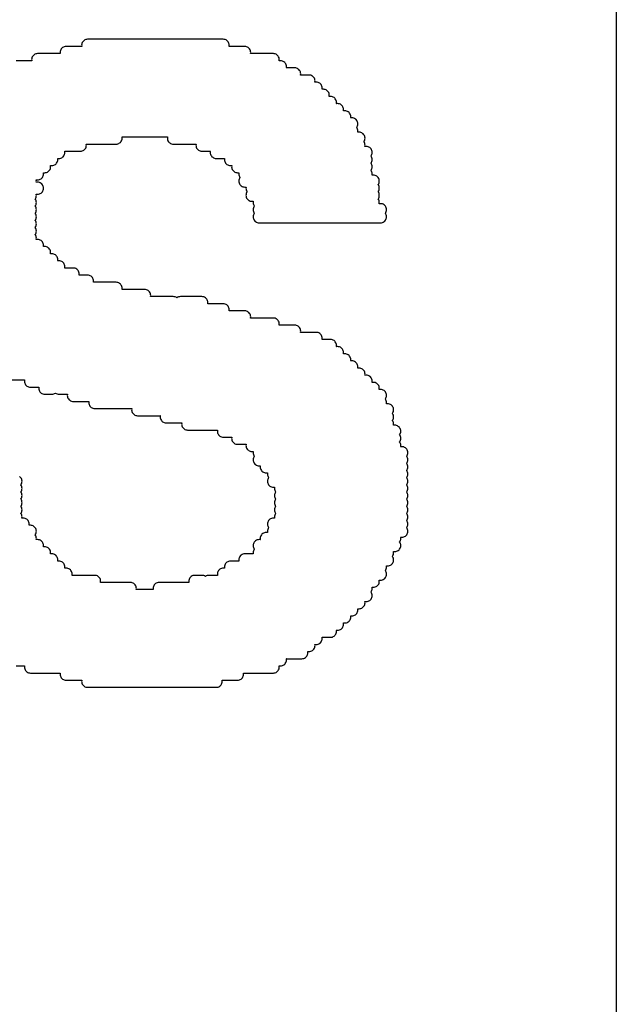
# Model space of a CAD drawing. Extents: x -0.28 to 1.53, y -0.26 to 1.53.
# Tile 38 of 45: x 1.4499 to 1.5, y 1.3354 to 1.418. Entities that reach past the tile are written whole.
import ezdxf

# ---------------------------------------------------------------- set-up
doc = ezdxf.new("R2010")
doc.units = 0
doc.header["$MEASUREMENT"] = 0
doc.layers.add('PCB', color=7, linetype='CONTINUOUS')
doc.layers.add('SLK-NS', color=7, linetype='CONTINUOUS')

msp = doc.modelspace()

# ---------------------------------------------------------------- linework, layer by layer
at = {"layer": 'PCB'}
msp.add_lwpolyline([(0, 1.5), (1.5, 1.5), (1.5, 0), (0, 0)], close=True, dxfattribs=at)
at = {"layer": 'SLK-NS'}
for points in [[(1.4496, 1.3638), (1.450311, 1.3638), (1.450306, 1.363778), (1.4503, 1.3637), (1.450306, 1.363622), (1.450324, 1.363545), (1.450354, 1.363473), (1.450395, 1.363406), (1.450446, 1.363346), (1.450506, 1.363295), (1.450573, 1.363254), (1.450645, 1.363224), (1.450722, 1.363206), (1.4508, 1.3632), (1.453311, 1.3632), (1.453306, 1.363178), (1.4533, 1.3631), (1.453306, 1.363022), (1.453324, 1.362945), (1.453354, 1.362873), (1.453395, 1.362806), (1.453446, 1.362746), (1.453506, 1.362695), (1.453573, 1.362654), (1.453645, 1.362624), (1.453722, 1.362606), (1.4538, 1.3626), (1.455111, 1.3626), (1.455106, 1.362578), (1.4551, 1.3625), (1.455106, 1.362422), (1.455124, 1.362345), (1.455154, 1.362273), (1.455195, 1.362206), (1.455246, 1.362146), (1.455306, 1.362095), (1.455373, 1.362054), (1.455445, 1.362024), (1.455522, 1.362006), (1.4556, 1.362), (1.4664, 1.362), (1.466478, 1.362006), (1.466555, 1.362024), (1.466627, 1.362054), (1.466694, 1.362095), (1.466754, 1.362146), (1.466805, 1.362206), (1.466846, 1.362273), (1.466876, 1.362345), (1.466894, 1.362422), (1.4669, 1.3625), (1.466894, 1.362578), (1.466889, 1.3626), (1.4682, 1.3626), (1.468278, 1.362606), (1.468355, 1.362624), (1.468427, 1.362654), (1.468494, 1.362695), (1.468554, 1.362746), (1.468605, 1.362806), (1.468646, 1.362873), (1.468676, 1.362945), (1.468694, 1.363022), (1.4687, 1.3631), (1.468694, 1.363178), (1.468689, 1.3632), (1.4712, 1.3632), (1.471278, 1.363206), (1.471355, 1.363224), (1.471427, 1.363254), (1.471494, 1.363295), (1.471554, 1.363346), (1.471605, 1.363406), (1.471646, 1.363473), (1.471676, 1.363545), (1.471694, 1.363622), (1.4717, 1.3637), (1.471694, 1.363778), (1.471689, 1.3638), (1.4718, 1.3638), (1.471878, 1.363806), (1.471955, 1.363824), (1.472027, 1.363854), (1.472094, 1.363895), (1.472154, 1.363946), (1.472205, 1.364006), (1.472246, 1.364073), (1.472276, 1.364145), (1.472294, 1.364222), (1.4723, 1.3643), (1.472294, 1.364378), (1.472289, 1.3644), (1.4736, 1.3644), (1.473678, 1.364406), (1.473755, 1.364424), (1.473827, 1.364454), (1.473894, 1.364495), (1.473954, 1.364546), (1.474005, 1.364606), (1.474046, 1.364673), (1.474076, 1.364745), (1.474094, 1.364822), (1.4741, 1.3649), (1.474094, 1.364978), (1.474089, 1.365), (1.4742, 1.365), (1.474278, 1.365006), (1.474355, 1.365024), (1.474427, 1.365054), (1.474494, 1.365095), (1.474554, 1.365146), (1.474605, 1.365206), (1.474646, 1.365273), (1.474676, 1.365345), (1.474694, 1.365422), (1.4747, 1.3655), (1.474694, 1.365578), (1.474689, 1.3656), (1.4748, 1.3656), (1.474878, 1.365606), (1.474955, 1.365624), (1.475027, 1.365654), (1.475094, 1.365695), (1.475154, 1.365746), (1.475205, 1.365806), (1.475246, 1.365873), (1.475276, 1.365945), (1.475294, 1.366022), (1.4753, 1.3661), (1.475294, 1.366178), (1.475289, 1.3662), (1.476, 1.3662), (1.476078, 1.366206), (1.476155, 1.366224), (1.476227, 1.366254), (1.476294, 1.366295), (1.476354, 1.366346), (1.476405, 1.366406), (1.476446, 1.366473), (1.476476, 1.366545), (1.476494, 1.366622), (1.4765, 1.3667), (1.476494, 1.366778), (1.476489, 1.3668), (1.4766, 1.3668), (1.476678, 1.366806), (1.476755, 1.366824), (1.476827, 1.366854), (1.476894, 1.366895), (1.476954, 1.366946), (1.477005, 1.367006), (1.477046, 1.367073), (1.477076, 1.367145), (1.477094, 1.367222), (1.4771, 1.3673), (1.477094, 1.367378), (1.477089, 1.3674), (1.4772, 1.3674), (1.477278, 1.367406), (1.477355, 1.367424), (1.477427, 1.367454), (1.477494, 1.367495), (1.477554, 1.367546), (1.477605, 1.367606), (1.477646, 1.367673), (1.477676, 1.367745), (1.477694, 1.367822), (1.4777, 1.3679), (1.477694, 1.367978), (1.477689, 1.368), (1.4778, 1.368), (1.477878, 1.368006), (1.477955, 1.368024), (1.478027, 1.368054), (1.478094, 1.368095), (1.478154, 1.368146), (1.478205, 1.368206), (1.478246, 1.368273), (1.478276, 1.368345), (1.478294, 1.368422), (1.4783, 1.3685), (1.478294, 1.368578), (1.478289, 1.3686), (1.4784, 1.3686), (1.478478, 1.368606), (1.478555, 1.368624), (1.478627, 1.368654), (1.478694, 1.368695), (1.478754, 1.368746), (1.478805, 1.368806), (1.478846, 1.368873), (1.478876, 1.368945), (1.478894, 1.369022), (1.4789, 1.3691), (1.478894, 1.369178), (1.478889, 1.3692), (1.479, 1.3692), (1.479078, 1.369206), (1.479155, 1.369224), (1.479227, 1.369254), (1.479294, 1.369295), (1.479354, 1.369346), (1.479405, 1.369406), (1.479446, 1.369473), (1.479476, 1.369545), (1.479494, 1.369622), (1.4795, 1.3697), (1.479494, 1.369778), (1.479476, 1.369855), (1.479446, 1.369927), (1.479405, 1.369994), (1.4794, 1.37), (1.479405, 1.370006), (1.479446, 1.370073), (1.479476, 1.370145), (1.479494, 1.370222), (1.4795, 1.3703), (1.479494, 1.370378), (1.479489, 1.3704), (1.4796, 1.3704), (1.479678, 1.370406), (1.479755, 1.370424), (1.479827, 1.370454), (1.479894, 1.370495), (1.479954, 1.370546), (1.480005, 1.370606), (1.480046, 1.370673), (1.480076, 1.370745), (1.480094, 1.370822), (1.4801, 1.3709), (1.480094, 1.370978), (1.480089, 1.371), (1.4802, 1.371), (1.480278, 1.371006), (1.480355, 1.371024), (1.480427, 1.371054), (1.480494, 1.371095), (1.480554, 1.371146), (1.480605, 1.371206), (1.480646, 1.371273), (1.480676, 1.371345), (1.480694, 1.371422), (1.4807, 1.3715), (1.480694, 1.371578), (1.480676, 1.371655), (1.480646, 1.371727), (1.480605, 1.371794), (1.4806, 1.3718), (1.480605, 1.371806), (1.480646, 1.371873), (1.480676, 1.371945), (1.480694, 1.372022), (1.4807, 1.3721), (1.480694, 1.372178), (1.480689, 1.3722), (1.4808, 1.3722), (1.480878, 1.372206), (1.480955, 1.372224), (1.481027, 1.372254), (1.481094, 1.372295), (1.481154, 1.372346), (1.481205, 1.372406), (1.481246, 1.372473), (1.481276, 1.372545), (1.481294, 1.372622), (1.4813, 1.3727), (1.481294, 1.372778), (1.481276, 1.372855), (1.481246, 1.372927), (1.481205, 1.372994), (1.4812, 1.373), (1.481205, 1.373006), (1.481246, 1.373073), (1.481276, 1.373145), (1.481294, 1.373222), (1.4813, 1.3733), (1.481294, 1.373378), (1.481289, 1.3734), (1.4814, 1.3734), (1.481478, 1.373406), (1.481555, 1.373424), (1.481627, 1.373454), (1.481694, 1.373495), (1.481754, 1.373546), (1.481805, 1.373606), (1.481846, 1.373673), (1.481876, 1.373745), (1.481894, 1.373822), (1.4819, 1.3739), (1.481894, 1.373978), (1.481876, 1.374055), (1.481846, 1.374127), (1.481805, 1.374194), (1.4818, 1.3742), (1.481805, 1.374206), (1.481846, 1.374273), (1.481876, 1.374345), (1.481894, 1.374422), (1.4819, 1.3745), (1.481894, 1.374578), (1.481889, 1.3746), (1.482, 1.3746), (1.482078, 1.374606), (1.482155, 1.374624), (1.482227, 1.374654), (1.482294, 1.374695), (1.482354, 1.374746), (1.482405, 1.374806), (1.482446, 1.374873), (1.482476, 1.374945), (1.482494, 1.375022), (1.4825, 1.3751), (1.482494, 1.375178), (1.482476, 1.375255), (1.482446, 1.375327), (1.482405, 1.375394), (1.4824, 1.3754), (1.482405, 1.375406), (1.482446, 1.375473), (1.482476, 1.375545), (1.482494, 1.375622), (1.4825, 1.3757), (1.482494, 1.375778), (1.482476, 1.375855), (1.482446, 1.375927), (1.482405, 1.375994), (1.4824, 1.376), (1.482405, 1.376006), (1.482446, 1.376073), (1.482476, 1.376145), (1.482494, 1.376222), (1.4825, 1.3763), (1.482494, 1.376378), (1.482476, 1.376455), (1.482446, 1.376527), (1.482405, 1.376594), (1.4824, 1.3766), (1.482405, 1.376606), (1.482446, 1.376673), (1.482476, 1.376745), (1.482494, 1.376822), (1.4825, 1.3769), (1.482494, 1.376978), (1.482476, 1.377055), (1.482446, 1.377127), (1.482405, 1.377194), (1.4824, 1.3772), (1.482405, 1.377206), (1.482446, 1.377273), (1.482476, 1.377345), (1.482494, 1.377422), (1.4825, 1.3775), (1.482494, 1.377578), (1.482476, 1.377655), (1.482446, 1.377727), (1.482405, 1.377794), (1.4824, 1.3778), (1.482405, 1.377806), (1.482446, 1.377873), (1.482476, 1.377945), (1.482494, 1.378022), (1.4825, 1.3781), (1.482494, 1.378178), (1.482476, 1.378255), (1.482446, 1.378327), (1.482405, 1.378394), (1.4824, 1.3784), (1.482405, 1.378406), (1.482446, 1.378473), (1.482476, 1.378545), (1.482494, 1.378622), (1.4825, 1.3787), (1.482494, 1.378778), (1.482476, 1.378855), (1.482446, 1.378927), (1.482405, 1.378994), (1.4824, 1.379), (1.482405, 1.379006), (1.482446, 1.379073), (1.482476, 1.379145), (1.482494, 1.379222), (1.4825, 1.3793), (1.482494, 1.379378), (1.482476, 1.379455), (1.482446, 1.379527), (1.482405, 1.379594), (1.4824, 1.3796), (1.482405, 1.379606), (1.482446, 1.379673), (1.482476, 1.379745), (1.482494, 1.379822), (1.4825, 1.3799), (1.482494, 1.379978), (1.482476, 1.380055), (1.482446, 1.380127), (1.482405, 1.380194), (1.4824, 1.3802), (1.482405, 1.380206), (1.482446, 1.380273), (1.482476, 1.380345), (1.482494, 1.380422), (1.4825, 1.3805), (1.482494, 1.380578), (1.482476, 1.380655), (1.482446, 1.380727), (1.482405, 1.380794), (1.4824, 1.3808), (1.482405, 1.380806), (1.482446, 1.380873), (1.482476, 1.380945), (1.482494, 1.381022), (1.4825, 1.3811), (1.482494, 1.381178), (1.482476, 1.381255), (1.482446, 1.381327), (1.482405, 1.381394), (1.4824, 1.3814), (1.482405, 1.381406), (1.482446, 1.381473), (1.482476, 1.381545), (1.482494, 1.381622), (1.4825, 1.3817), (1.482494, 1.381778), (1.482476, 1.381855), (1.482446, 1.381927), (1.482405, 1.381994), (1.482354, 1.382054), (1.482294, 1.382105), (1.482227, 1.382146), (1.482155, 1.382176), (1.482078, 1.382194), (1.482, 1.3822), (1.481889, 1.3822), (1.481894, 1.382222), (1.4819, 1.3823), (1.481894, 1.382378), (1.481876, 1.382455), (1.481846, 1.382527), (1.481805, 1.382594), (1.4818, 1.3826), (1.481805, 1.382606), (1.481846, 1.382673), (1.481876, 1.382745), (1.481894, 1.382822), (1.4819, 1.3829), (1.481894, 1.382978), (1.481876, 1.383055), (1.481846, 1.383127), (1.481805, 1.383194), (1.4818, 1.3832), (1.481805, 1.383206), (1.481846, 1.383273), (1.481876, 1.383345), (1.481894, 1.383422), (1.4819, 1.3835), (1.481894, 1.383578), (1.481876, 1.383655), (1.481846, 1.383727), (1.481805, 1.383794), (1.481754, 1.383854), (1.481694, 1.383905), (1.481627, 1.383946), (1.481555, 1.383976), (1.481478, 1.383994), (1.4814, 1.384), (1.481289, 1.384), (1.481294, 1.384022), (1.4813, 1.3841), (1.481294, 1.384178), (1.481276, 1.384255), (1.481246, 1.384327), (1.481205, 1.384394), (1.4812, 1.3844), (1.481205, 1.384406), (1.481246, 1.384473), (1.481276, 1.384545), (1.481294, 1.384622), (1.4813, 1.3847), (1.481294, 1.384778), (1.481276, 1.384855), (1.481246, 1.384927), (1.481205, 1.384994), (1.4812, 1.385), (1.481205, 1.385006), (1.481246, 1.385073), (1.481276, 1.385145), (1.481294, 1.385222), (1.4813, 1.3853), (1.481294, 1.385378), (1.481276, 1.385455), (1.481246, 1.385527), (1.481205, 1.385594), (1.481154, 1.385654), (1.481094, 1.385705), (1.481027, 1.385746), (1.480955, 1.385776), (1.480878, 1.385794), (1.4808, 1.3858), (1.480689, 1.3858), (1.480694, 1.385822), (1.4807, 1.3859), (1.480694, 1.385978), (1.480676, 1.386055), (1.480646, 1.386127), (1.480605, 1.386194), (1.4806, 1.3862), (1.480605, 1.386206), (1.480646, 1.386273), (1.480676, 1.386345), (1.480694, 1.386422), (1.4807, 1.3865), (1.480694, 1.386578), (1.480676, 1.386655), (1.480646, 1.386727), (1.480605, 1.386794), (1.480554, 1.386854), (1.480494, 1.386905), (1.480427, 1.386946), (1.480355, 1.386976), (1.480278, 1.386994), (1.4802, 1.387), (1.480089, 1.387), (1.480094, 1.387022), (1.4801, 1.3871), (1.480094, 1.387178), (1.480076, 1.387255), (1.480046, 1.387327), (1.480005, 1.387394), (1.479954, 1.387454), (1.479894, 1.387505), (1.479827, 1.387546), (1.479755, 1.387576), (1.479678, 1.387594), (1.4796, 1.3876), (1.479489, 1.3876), (1.479494, 1.387622), (1.4795, 1.3877), (1.479494, 1.387778), (1.479476, 1.387855), (1.479446, 1.387927), (1.479405, 1.387994), (1.479354, 1.388054), (1.479294, 1.388105), (1.479227, 1.388146), (1.479155, 1.388176), (1.479078, 1.388194), (1.479, 1.3882), (1.478889, 1.3882), (1.478894, 1.388222), (1.4789, 1.3883), (1.478894, 1.388378), (1.478876, 1.388455), (1.478846, 1.388527), (1.478805, 1.388594), (1.478754, 1.388654), (1.478694, 1.388705), (1.478627, 1.388746), (1.478555, 1.388776), (1.478478, 1.388794), (1.4784, 1.3888), (1.478289, 1.3888), (1.478294, 1.388822), (1.4783, 1.3889), (1.478294, 1.388978), (1.478276, 1.389055), (1.478246, 1.389127), (1.478205, 1.389194), (1.478154, 1.389254), (1.478094, 1.389305), (1.478027, 1.389346), (1.477955, 1.389376), (1.477878, 1.389394), (1.4778, 1.3894), (1.477689, 1.3894), (1.477694, 1.389422), (1.4777, 1.3895), (1.477694, 1.389578), (1.477676, 1.389655), (1.477646, 1.389727), (1.477605, 1.389794), (1.477554, 1.389854), (1.477494, 1.389905), (1.477427, 1.389946), (1.477355, 1.389976), (1.477278, 1.389994), (1.4772, 1.39), (1.477089, 1.39), (1.477094, 1.390022), (1.4771, 1.3901), (1.477094, 1.390178), (1.477076, 1.390255), (1.477046, 1.390327), (1.477005, 1.390394), (1.476954, 1.390454), (1.476894, 1.390505), (1.476827, 1.390546), (1.476755, 1.390576), (1.476678, 1.390594), (1.4766, 1.3906), (1.476489, 1.3906), (1.476494, 1.390622), (1.4765, 1.3907), (1.476494, 1.390778), (1.476476, 1.390855), (1.476446, 1.390927), (1.476405, 1.390994), (1.476354, 1.391054), (1.476294, 1.391105), (1.476227, 1.391146), (1.476155, 1.391176), (1.476078, 1.391194), (1.476, 1.3912), (1.475289, 1.3912), (1.475294, 1.391222), (1.4753, 1.3913), (1.475294, 1.391378), (1.475276, 1.391455), (1.475246, 1.391527), (1.475205, 1.391594), (1.475154, 1.391654), (1.475094, 1.391705), (1.475027, 1.391746), (1.474955, 1.391776), (1.474878, 1.391794), (1.4748, 1.3918), (1.473489, 1.3918), (1.473494, 1.391822), (1.4735, 1.3919), (1.473494, 1.391978), (1.473476, 1.392055), (1.473446, 1.392127), (1.473405, 1.392194), (1.473354, 1.392254), (1.473294, 1.392305), (1.473227, 1.392346), (1.473155, 1.392376), (1.473078, 1.392394), (1.473, 1.3924), (1.471689, 1.3924), (1.471694, 1.392422), (1.4717, 1.3925), (1.471694, 1.392578), (1.471676, 1.392655), (1.471646, 1.392727), (1.471605, 1.392794), (1.471554, 1.392854), (1.471494, 1.392905), (1.471427, 1.392946), (1.471355, 1.392976), (1.471278, 1.392994), (1.4712, 1.393), (1.469289, 1.393), (1.469294, 1.393022), (1.4693, 1.3931), (1.469294, 1.393178), (1.469276, 1.393255), (1.469246, 1.393327), (1.469205, 1.393394), (1.469154, 1.393454), (1.469094, 1.393505), (1.469027, 1.393546), (1.468955, 1.393576), (1.468878, 1.393594), (1.4688, 1.3936), (1.467489, 1.3936), (1.467494, 1.393622), (1.4675, 1.3937), (1.467494, 1.393778), (1.467476, 1.393855), (1.467446, 1.393927), (1.467405, 1.393994), (1.467354, 1.394054), (1.467294, 1.394105), (1.467227, 1.394146), (1.467155, 1.394176), (1.467078, 1.394194), (1.467, 1.3942), (1.465689, 1.3942), (1.465694, 1.394222), (1.4657, 1.3943), (1.465694, 1.394378), (1.465676, 1.394455), (1.465646, 1.394527), (1.465605, 1.394594), (1.465554, 1.394654), (1.465494, 1.394705), (1.465427, 1.394746), (1.465355, 1.394776), (1.465278, 1.394794), (1.4652, 1.3948), (1.4634, 1.3948), (1.463322, 1.394794), (1.463245, 1.394776), (1.463173, 1.394746), (1.463106, 1.394705), (1.4631, 1.3947), (1.463094, 1.394705), (1.463027, 1.394746), (1.462955, 1.394776), (1.462878, 1.394794), (1.4628, 1.3948), (1.460889, 1.3948), (1.460894, 1.394822), (1.4609, 1.3949), (1.460894, 1.394978), (1.460876, 1.395055), (1.460846, 1.395127), (1.460805, 1.395194), (1.460754, 1.395254), (1.460694, 1.395305), (1.460627, 1.395346), (1.460555, 1.395376), (1.460478, 1.395394), (1.4604, 1.3954), (1.458489, 1.3954), (1.458494, 1.395422), (1.4585, 1.3955), (1.458494, 1.395578), (1.458476, 1.395655), (1.458446, 1.395727), (1.458405, 1.395794), (1.458354, 1.395854), (1.458294, 1.395905), (1.458227, 1.395946), (1.458155, 1.395976), (1.458078, 1.395994), (1.458, 1.396), (1.456089, 1.396), (1.456094, 1.396022), (1.4561, 1.3961), (1.456094, 1.396178), (1.456076, 1.396255), (1.456046, 1.396327), (1.456005, 1.396394), (1.455954, 1.396454), (1.455894, 1.396505), (1.455827, 1.396546), (1.455755, 1.396576), (1.455678, 1.396594), (1.4556, 1.3966), (1.454889, 1.3966), (1.454894, 1.396622), (1.4549, 1.3967), (1.454894, 1.396778), (1.454876, 1.396855), (1.454846, 1.396927), (1.454805, 1.396994), (1.454754, 1.397054), (1.454694, 1.397105), (1.454627, 1.397146), (1.454555, 1.397176), (1.454478, 1.397194), (1.4544, 1.3972), (1.453689, 1.3972), (1.453694, 1.397222), (1.4537, 1.3973), (1.453694, 1.397378), (1.453676, 1.397455), (1.453646, 1.397527), (1.453605, 1.397594), (1.453554, 1.397654), (1.453494, 1.397705), (1.453427, 1.397746), (1.453355, 1.397776), (1.453278, 1.397794), (1.4532, 1.3978), (1.453089, 1.3978), (1.453094, 1.397822), (1.4531, 1.3979), (1.453094, 1.397978), (1.453076, 1.398055), (1.453046, 1.398127), (1.453005, 1.398194), (1.452954, 1.398254), (1.452894, 1.398305), (1.452827, 1.398346), (1.452755, 1.398376), (1.452678, 1.398394), (1.4526, 1.3984), (1.452489, 1.3984), (1.452494, 1.398422), (1.4525, 1.3985), (1.452494, 1.398578), (1.452476, 1.398655), (1.452446, 1.398727), (1.452405, 1.398794), (1.452354, 1.398854), (1.452294, 1.398905), (1.452227, 1.398946), (1.452155, 1.398976), (1.452078, 1.398994), (1.452, 1.399), (1.451889, 1.399), (1.451894, 1.399022), (1.4519, 1.3991), (1.451894, 1.399178), (1.451876, 1.399255), (1.451846, 1.399327), (1.451805, 1.399394), (1.451754, 1.399454), (1.451694, 1.399505), (1.451627, 1.399546), (1.451555, 1.399576), (1.451478, 1.399594), (1.4514, 1.3996), (1.451289, 1.3996), (1.451294, 1.399622), (1.4513, 1.3997), (1.451294, 1.399778), (1.451276, 1.399855), (1.451246, 1.399927), (1.451205, 1.399994), (1.4512, 1.4), (1.451205, 1.400006), (1.451246, 1.400073), (1.451276, 1.400145), (1.451294, 1.400222), (1.4513, 1.4003), (1.451294, 1.400378), (1.451276, 1.400455), (1.451246, 1.400527), (1.451205, 1.400594), (1.4512, 1.4006), (1.451205, 1.400606), (1.451246, 1.400673), (1.451276, 1.400745), (1.451294, 1.400822), (1.4513, 1.4009), (1.451294, 1.400978), (1.451276, 1.401055), (1.451246, 1.401127), (1.451205, 1.401194), (1.4512, 1.4012), (1.451205, 1.401206), (1.451246, 1.401273), (1.451276, 1.401345), (1.451294, 1.401422), (1.4513, 1.4015), (1.451294, 1.401578), (1.451276, 1.401655), (1.451246, 1.401727), (1.451205, 1.401794), (1.4512, 1.4018), (1.451205, 1.401806), (1.451246, 1.401873), (1.451276, 1.401945), (1.451294, 1.402022), (1.4513, 1.4021), (1.451294, 1.402178), (1.451276, 1.402255), (1.451246, 1.402327), (1.451205, 1.402394), (1.4512, 1.4024), (1.451205, 1.402406), (1.451246, 1.402473), (1.451276, 1.402545), (1.451294, 1.402622), (1.4513, 1.4027), (1.451294, 1.402778), (1.451276, 1.402855), (1.451246, 1.402927), (1.451205, 1.402994), (1.4512, 1.403), (1.451205, 1.403006), (1.451246, 1.403073), (1.451276, 1.403145), (1.451294, 1.403222), (1.4513, 1.4033), (1.451294, 1.403378), (1.451289, 1.4034), (1.4514, 1.4034), (1.451478, 1.403406), (1.451555, 1.403424), (1.451627, 1.403454), (1.451694, 1.403495), (1.451754, 1.403546), (1.451805, 1.403606), (1.451846, 1.403673), (1.451876, 1.403745), (1.451894, 1.403822), (1.4519, 1.4039), (1.451894, 1.403978), (1.451876, 1.404055), (1.451846, 1.404127), (1.451805, 1.404194), (1.451754, 1.404254), (1.451694, 1.404305), (1.451627, 1.404346), (1.451555, 1.404376), (1.451478, 1.404394), (1.4514, 1.4044), (1.451289, 1.4044), (1.451294, 1.404422), (1.4513, 1.4045), (1.451294, 1.404578), (1.451289, 1.4046), (1.4514, 1.4046), (1.451478, 1.404606), (1.451555, 1.404624), (1.451627, 1.404654), (1.451694, 1.404695), (1.451754, 1.404746), (1.451805, 1.404806), (1.451846, 1.404873), (1.451876, 1.404945), (1.451894, 1.405022), (1.4519, 1.4051), (1.451894, 1.405178), (1.451889, 1.4052), (1.452, 1.4052), (1.452078, 1.405206), (1.452155, 1.405224), (1.452227, 1.405254), (1.452294, 1.405295), (1.452354, 1.405346), (1.452405, 1.405406), (1.452446, 1.405473), (1.452476, 1.405545), (1.452494, 1.405622), (1.4525, 1.4057), (1.452494, 1.405778), (1.452489, 1.4058), (1.4526, 1.4058), (1.452678, 1.405806), (1.452755, 1.405824), (1.452827, 1.405854), (1.452894, 1.405895), (1.452954, 1.405946), (1.453005, 1.406006), (1.453046, 1.406073), (1.453076, 1.406145), (1.453094, 1.406222), (1.4531, 1.4063), (1.453094, 1.406378), (1.453089, 1.4064), (1.4532, 1.4064), (1.453278, 1.406406), (1.453355, 1.406424), (1.453427, 1.406454), (1.453494, 1.406495), (1.453554, 1.406546), (1.453605, 1.406606), (1.453646, 1.406673), (1.453676, 1.406745), (1.453694, 1.406822), (1.4537, 1.4069), (1.453694, 1.406978), (1.453689, 1.407), (1.455, 1.407), (1.455078, 1.407006), (1.455155, 1.407024), (1.455227, 1.407054), (1.455294, 1.407095), (1.455354, 1.407146), (1.455405, 1.407206), (1.455446, 1.407273), (1.455476, 1.407345), (1.455494, 1.407422), (1.4555, 1.4075), (1.455494, 1.407578), (1.455489, 1.4076), (1.458, 1.4076), (1.458078, 1.407606), (1.458155, 1.407624), (1.458227, 1.407654), (1.458294, 1.407695), (1.458354, 1.407746), (1.458405, 1.407806), (1.458446, 1.407873), (1.458476, 1.407945), (1.458494, 1.408022), (1.4585, 1.4081), (1.458494, 1.408178), (1.458489, 1.4082), (1.462311, 1.4082), (1.462306, 1.408178), (1.4623, 1.4081), (1.462306, 1.408022), (1.462324, 1.407945), (1.462354, 1.407873), (1.462395, 1.407806), (1.462446, 1.407746), (1.462506, 1.407695), (1.462573, 1.407654), (1.462645, 1.407624), (1.462722, 1.407606), (1.4628, 1.4076), (1.464711, 1.4076), (1.464706, 1.407578), (1.4647, 1.4075), (1.464706, 1.407422), (1.464724, 1.407345), (1.464754, 1.407273), (1.464795, 1.407206), (1.464846, 1.407146), (1.464906, 1.407095), (1.464973, 1.407054), (1.465045, 1.407024), (1.465122, 1.407006), (1.4652, 1.407), (1.465911, 1.407), (1.465906, 1.406978), (1.4659, 1.4069), (1.465906, 1.406822), (1.465924, 1.406745), (1.465954, 1.406673), (1.465995, 1.406606), (1.466046, 1.406546), (1.466106, 1.406495), (1.466173, 1.406454), (1.466245, 1.406424), (1.466322, 1.406406), (1.4664, 1.4064), (1.467111, 1.4064), (1.467106, 1.406378), (1.4671, 1.4063), (1.467106, 1.406222), (1.467124, 1.406145), (1.467154, 1.406073), (1.467195, 1.406006), (1.467246, 1.405946), (1.467306, 1.405895), (1.467373, 1.405854), (1.467445, 1.405824), (1.467522, 1.405806), (1.4676, 1.4058), (1.467711, 1.4058), (1.467706, 1.405778), (1.4677, 1.4057), (1.467706, 1.405622), (1.467724, 1.405545), (1.467754, 1.405473), (1.467795, 1.405406), (1.467846, 1.405346), (1.467906, 1.405295), (1.467973, 1.405254), (1.468045, 1.405224), (1.468122, 1.405206), (1.4682, 1.4052), (1.468311, 1.4052), (1.468306, 1.405178), (1.4683, 1.4051), (1.468306, 1.405022), (1.468324, 1.404945), (1.468354, 1.404873), (1.468395, 1.404806), (1.4684, 1.4048), (1.468395, 1.404794), (1.468354, 1.404727), (1.468324, 1.404655), (1.468306, 1.404578), (1.4683, 1.4045), (1.468306, 1.404422), (1.468324, 1.404345), (1.468354, 1.404273), (1.468395, 1.404206), (1.468446, 1.404146), (1.468506, 1.404095), (1.468573, 1.404054), (1.468645, 1.404024), (1.468722, 1.404006), (1.4688, 1.404), (1.468911, 1.404), (1.468906, 1.403978), (1.4689, 1.4039), (1.468906, 1.403822), (1.468924, 1.403745), (1.468954, 1.403673), (1.468995, 1.403606), (1.469, 1.4036), (1.468995, 1.403594), (1.468954, 1.403527), (1.468924, 1.403455), (1.468906, 1.403378), (1.4689, 1.4033), (1.468906, 1.403222), (1.468924, 1.403145), (1.468954, 1.403073), (1.468995, 1.403006), (1.469046, 1.402946), (1.469106, 1.402895), (1.469173, 1.402854), (1.469245, 1.402824), (1.469322, 1.402806), (1.4694, 1.4028), (1.469511, 1.4028), (1.469506, 1.402778), (1.4695, 1.4027), (1.469506, 1.402622), (1.469524, 1.402545), (1.469554, 1.402473), (1.469595, 1.402406), (1.4696, 1.4024), (1.469595, 1.402394), (1.469554, 1.402327), (1.469524, 1.402255), (1.469506, 1.402178), (1.4695, 1.4021), (1.469506, 1.402022), (1.469524, 1.401945), (1.469554, 1.401873), (1.469595, 1.401806), (1.4696, 1.4018), (1.469595, 1.401794), (1.469554, 1.401727), (1.469524, 1.401655), (1.469506, 1.401578), (1.4695, 1.4015), (1.469506, 1.401422), (1.469524, 1.401345), (1.469554, 1.401273), (1.469595, 1.401206), (1.469646, 1.401146), (1.469706, 1.401095), (1.469773, 1.401054), (1.469845, 1.401024), (1.469922, 1.401006), (1.47, 1.401), (1.4802, 1.401), (1.480278, 1.401006), (1.480355, 1.401024), (1.480427, 1.401054), (1.480494, 1.401095), (1.480554, 1.401146), (1.480605, 1.401206), (1.480646, 1.401273), (1.480676, 1.401345), (1.480694, 1.401422), (1.4807, 1.4015), (1.480694, 1.401578), (1.480676, 1.401655), (1.480646, 1.401727), (1.480605, 1.401794), (1.4806, 1.4018), (1.480605, 1.401806), (1.480646, 1.401873), (1.480676, 1.401945), (1.480694, 1.402022), (1.4807, 1.4021), (1.480694, 1.402178), (1.480676, 1.402255), (1.480646, 1.402327), (1.480605, 1.402394), (1.480554, 1.402454), (1.480494, 1.402505), (1.480427, 1.402546), (1.480355, 1.402576), (1.480278, 1.402594), (1.4802, 1.4026), (1.480089, 1.4026), (1.480094, 1.402622), (1.4801, 1.4027), (1.480094, 1.402778), (1.480076, 1.402855), (1.480046, 1.402927), (1.480005, 1.402994), (1.48, 1.403), (1.480005, 1.403006), (1.480046, 1.403073), (1.480076, 1.403145), (1.480094, 1.403222), (1.4801, 1.4033), (1.480094, 1.403378), (1.480076, 1.403455), (1.480046, 1.403527), (1.480005, 1.403594), (1.48, 1.4036), (1.480005, 1.403606), (1.480046, 1.403673), (1.480076, 1.403745), (1.480094, 1.403822), (1.4801, 1.4039), (1.480094, 1.403978), (1.480076, 1.404055), (1.480046, 1.404127), (1.480005, 1.404194), (1.48, 1.4042), (1.480005, 1.404206), (1.480046, 1.404273), (1.480076, 1.404345), (1.480094, 1.404422), (1.4801, 1.4045), (1.480094, 1.404578), (1.480076, 1.404655), (1.480046, 1.404727), (1.480005, 1.404794), (1.479954, 1.404854), (1.479894, 1.404905), (1.479827, 1.404946), (1.479755, 1.404976), (1.479678, 1.404994), (1.4796, 1.405), (1.479489, 1.405), (1.479494, 1.405022), (1.4795, 1.4051), (1.479494, 1.405178), (1.479476, 1.405255), (1.479446, 1.405327), (1.479405, 1.405394), (1.4794, 1.4054), (1.479405, 1.405406), (1.479446, 1.405473), (1.479476, 1.405545), (1.479494, 1.405622), (1.4795, 1.4057), (1.479494, 1.405778), (1.479476, 1.405855), (1.479446, 1.405927), (1.479405, 1.405994), (1.4794, 1.406), (1.479405, 1.406006), (1.479446, 1.406073), (1.479476, 1.406145), (1.479494, 1.406222), (1.4795, 1.4063), (1.479494, 1.406378), (1.479476, 1.406455), (1.479446, 1.406527), (1.479405, 1.406594), (1.4794, 1.4066), (1.479405, 1.406606), (1.479446, 1.406673), (1.479476, 1.406745), (1.479494, 1.406822), (1.4795, 1.4069), (1.479494, 1.406978), (1.479476, 1.407055), (1.479446, 1.407127), (1.479405, 1.407194), (1.479354, 1.407254), (1.479294, 1.407305), (1.479227, 1.407346), (1.479155, 1.407376), (1.479078, 1.407394), (1.479, 1.4074), (1.478889, 1.4074), (1.478894, 1.407422), (1.4789, 1.4075), (1.478894, 1.407578), (1.478876, 1.407655), (1.478846, 1.407727), (1.478805, 1.407794), (1.4788, 1.4078), (1.478805, 1.407806), (1.478846, 1.407873), (1.478876, 1.407945), (1.478894, 1.408022), (1.4789, 1.4081), (1.478894, 1.408178), (1.478876, 1.408255), (1.478846, 1.408327), (1.478805, 1.408394), (1.478754, 1.408454), (1.478694, 1.408505), (1.478627, 1.408546), (1.478555, 1.408576), (1.478478, 1.408594), (1.4784, 1.4086), (1.478289, 1.4086), (1.478294, 1.408622), (1.4783, 1.4087), (1.478294, 1.408778), (1.478276, 1.408855), (1.478246, 1.408927), (1.478205, 1.408994), (1.4782, 1.409), (1.478205, 1.409006), (1.478246, 1.409073), (1.478276, 1.409145), (1.478294, 1.409222), (1.4783, 1.4093), (1.478294, 1.409378), (1.478276, 1.409455), (1.478246, 1.409527), (1.478205, 1.409594), (1.478154, 1.409654), (1.478094, 1.409705), (1.478027, 1.409746), (1.477955, 1.409776), (1.477878, 1.409794), (1.4778, 1.4098), (1.477689, 1.4098), (1.477694, 1.409822), (1.4777, 1.4099), (1.477694, 1.409978), (1.477676, 1.410055), (1.477646, 1.410127), (1.477605, 1.410194), (1.477554, 1.410254), (1.477494, 1.410305), (1.477427, 1.410346), (1.477355, 1.410376), (1.477278, 1.410394), (1.4772, 1.4104), (1.477089, 1.4104), (1.477094, 1.410422), (1.4771, 1.4105), (1.477094, 1.410578), (1.477076, 1.410655), (1.477046, 1.410727), (1.477005, 1.410794), (1.476954, 1.410854), (1.476894, 1.410905), (1.476827, 1.410946), (1.476755, 1.410976), (1.476678, 1.410994), (1.4766, 1.411), (1.476489, 1.411), (1.476494, 1.411022), (1.4765, 1.4111), (1.476494, 1.411178), (1.476476, 1.411255), (1.476446, 1.411327), (1.476405, 1.411394), (1.476354, 1.411454), (1.476294, 1.411505), (1.476227, 1.411546), (1.476155, 1.411576), (1.476078, 1.411594), (1.476, 1.4116), (1.475889, 1.4116), (1.475894, 1.411622), (1.4759, 1.4117), (1.475894, 1.411778), (1.475876, 1.411855), (1.475846, 1.411927), (1.475805, 1.411994), (1.475754, 1.412054), (1.475694, 1.412105), (1.475627, 1.412146), (1.475555, 1.412176), (1.475478, 1.412194), (1.4754, 1.4122), (1.475289, 1.4122), (1.475294, 1.412222), (1.4753, 1.4123), (1.475294, 1.412378), (1.475276, 1.412455), (1.475246, 1.412527), (1.475205, 1.412594), (1.475154, 1.412654), (1.475094, 1.412705), (1.475027, 1.412746), (1.474955, 1.412776), (1.474878, 1.412794), (1.4748, 1.4128), (1.474689, 1.4128), (1.474694, 1.412822), (1.4747, 1.4129), (1.474694, 1.412978), (1.474676, 1.413055), (1.474646, 1.413127), (1.474605, 1.413194), (1.474554, 1.413254), (1.474494, 1.413305), (1.474427, 1.413346), (1.474355, 1.413376), (1.474278, 1.413394), (1.4742, 1.4134), (1.473489, 1.4134), (1.473494, 1.413422), (1.4735, 1.4135), (1.473494, 1.413578), (1.473476, 1.413655), (1.473446, 1.413727), (1.473405, 1.413794), (1.473354, 1.413854), (1.473294, 1.413905), (1.473227, 1.413946), (1.473155, 1.413976), (1.473078, 1.413994), (1.473, 1.414), (1.472289, 1.414), (1.472294, 1.414022), (1.4723, 1.4141), (1.472294, 1.414178), (1.472276, 1.414255), (1.472246, 1.414327), (1.472205, 1.414394), (1.472154, 1.414454), (1.472094, 1.414505), (1.472027, 1.414546), (1.471955, 1.414576), (1.471878, 1.414594), (1.4718, 1.4146), (1.471689, 1.4146), (1.471694, 1.414622), (1.4717, 1.4147), (1.471694, 1.414778), (1.471676, 1.414855), (1.471646, 1.414927), (1.471605, 1.414994), (1.471554, 1.415054), (1.471494, 1.415105), (1.471427, 1.415146), (1.471355, 1.415176), (1.471278, 1.415194), (1.4712, 1.4152), (1.469289, 1.4152), (1.469294, 1.415222), (1.4693, 1.4153), (1.469294, 1.415378), (1.469276, 1.415455), (1.469246, 1.415527), (1.469205, 1.415594), (1.469154, 1.415654), (1.469094, 1.415705), (1.469027, 1.415746), (1.468955, 1.415776), (1.468878, 1.415794), (1.4688, 1.4158), (1.467489, 1.4158), (1.467494, 1.415822), (1.4675, 1.4159), (1.467494, 1.415978), (1.467476, 1.416055), (1.467446, 1.416127), (1.467405, 1.416194), (1.467354, 1.416254), (1.467294, 1.416305), (1.467227, 1.416346), (1.467155, 1.416376), (1.467078, 1.416394), (1.467, 1.4164), (1.4556, 1.4164), (1.455522, 1.416394), (1.455445, 1.416376), (1.455373, 1.416346), (1.455306, 1.416305), (1.455246, 1.416254), (1.455195, 1.416194), (1.455154, 1.416127), (1.455124, 1.416055), (1.455106, 1.415978), (1.4551, 1.4159), (1.455106, 1.415822), (1.455111, 1.4158), (1.4538, 1.4158), (1.453722, 1.415794), (1.453645, 1.415776), (1.453573, 1.415746), (1.453506, 1.415705), (1.453446, 1.415654), (1.453395, 1.415594), (1.453354, 1.415527), (1.453324, 1.415455), (1.453306, 1.415378), (1.4533, 1.4153), (1.453306, 1.415222), (1.453311, 1.4152), (1.4514, 1.4152), (1.451322, 1.415194), (1.451245, 1.415176), (1.451173, 1.415146), (1.451106, 1.415105), (1.451046, 1.415054), (1.450995, 1.414994), (1.450954, 1.414927), (1.450924, 1.414855), (1.450906, 1.414778), (1.4509, 1.4147), (1.450906, 1.414622), (1.450911, 1.4146), (1.4496, 1.4146)], [(1.449, 1.3878), (1.450311, 1.3878), (1.450306, 1.387778), (1.4503, 1.3877), (1.450306, 1.387622), (1.450324, 1.387545), (1.450354, 1.387473), (1.450395, 1.387406), (1.450446, 1.387346), (1.450506, 1.387295), (1.450573, 1.387254), (1.450645, 1.387224), (1.450722, 1.387206), (1.4508, 1.3872), (1.451511, 1.3872), (1.451506, 1.387178), (1.4515, 1.3871), (1.451506, 1.387022), (1.451524, 1.386945), (1.451554, 1.386873), (1.451595, 1.386806), (1.451646, 1.386746), (1.451706, 1.386695), (1.451773, 1.386654), (1.451845, 1.386624), (1.451922, 1.386606), (1.452, 1.3866), (1.4526, 1.3866), (1.452678, 1.386606), (1.452755, 1.386624), (1.452827, 1.386654), (1.452894, 1.386695), (1.4529, 1.3867), (1.452906, 1.386695), (1.452973, 1.386654), (1.453045, 1.386624), (1.453122, 1.386606), (1.4532, 1.3866), (1.453911, 1.3866), (1.453906, 1.386578), (1.4539, 1.3865), (1.453906, 1.386422), (1.453924, 1.386345), (1.453954, 1.386273), (1.453995, 1.386206), (1.454046, 1.386146), (1.454106, 1.386095), (1.454173, 1.386054), (1.454245, 1.386024), (1.454322, 1.386006), (1.4544, 1.386), (1.455711, 1.386), (1.455706, 1.385978), (1.4557, 1.3859), (1.455706, 1.385822), (1.455724, 1.385745), (1.455754, 1.385673), (1.455795, 1.385606), (1.455846, 1.385546), (1.455906, 1.385495), (1.455973, 1.385454), (1.456045, 1.385424), (1.456122, 1.385406), (1.4562, 1.3854), (1.459311, 1.3854), (1.459306, 1.385378), (1.4593, 1.3853), (1.459306, 1.385222), (1.459324, 1.385145), (1.459354, 1.385073), (1.459395, 1.385006), (1.459446, 1.384946), (1.459506, 1.384895), (1.459573, 1.384854), (1.459645, 1.384824), (1.459722, 1.384806), (1.4598, 1.3848), (1.461711, 1.3848), (1.461706, 1.384778), (1.4617, 1.3847), (1.461706, 1.384622), (1.461724, 1.384545), (1.461754, 1.384473), (1.461795, 1.384406), (1.461846, 1.384346), (1.461906, 1.384295), (1.461973, 1.384254), (1.462045, 1.384224), (1.462122, 1.384206), (1.4622, 1.3842), (1.463511, 1.3842), (1.463506, 1.384178), (1.4635, 1.3841), (1.463506, 1.384022), (1.463524, 1.383945), (1.463554, 1.383873), (1.463595, 1.383806), (1.463646, 1.383746), (1.463706, 1.383695), (1.463773, 1.383654), (1.463845, 1.383624), (1.463922, 1.383606), (1.464, 1.3836), (1.466511, 1.3836), (1.466506, 1.383578), (1.4665, 1.3835), (1.466506, 1.383422), (1.466524, 1.383345), (1.466554, 1.383273), (1.466595, 1.383206), (1.466646, 1.383146), (1.466706, 1.383095), (1.466773, 1.383054), (1.466845, 1.383024), (1.466922, 1.383006), (1.467, 1.383), (1.467711, 1.383), (1.467706, 1.382978), (1.4677, 1.3829), (1.467706, 1.382822), (1.467724, 1.382745), (1.467754, 1.382673), (1.467795, 1.382606), (1.467846, 1.382546), (1.467906, 1.382495), (1.467973, 1.382454), (1.468045, 1.382424), (1.468122, 1.382406), (1.4682, 1.3824), (1.468911, 1.3824), (1.468906, 1.382378), (1.4689, 1.3823), (1.468906, 1.382222), (1.468924, 1.382145), (1.468954, 1.382073), (1.468995, 1.382006), (1.469046, 1.381946), (1.469106, 1.381895), (1.469173, 1.381854), (1.469245, 1.381824), (1.469322, 1.381806), (1.4694, 1.3818), (1.469511, 1.3818), (1.469506, 1.381778), (1.4695, 1.3817), (1.469506, 1.381622), (1.469524, 1.381545), (1.469554, 1.381473), (1.469595, 1.381406), (1.4696, 1.3814), (1.469595, 1.381394), (1.469554, 1.381327), (1.469524, 1.381255), (1.469506, 1.381178), (1.4695, 1.3811), (1.469506, 1.381022), (1.469524, 1.380945), (1.469554, 1.380873), (1.469595, 1.380806), (1.469646, 1.380746), (1.469706, 1.380695), (1.469773, 1.380654), (1.469845, 1.380624), (1.469922, 1.380606), (1.47, 1.3806), (1.470111, 1.3806), (1.470106, 1.380578), (1.4701, 1.3805), (1.470106, 1.380422), (1.470124, 1.380345), (1.470154, 1.380273), (1.470195, 1.380206), (1.470246, 1.380146), (1.470306, 1.380095), (1.470373, 1.380054), (1.470445, 1.380024), (1.470522, 1.380006), (1.4706, 1.38), (1.470711, 1.38), (1.470706, 1.379978), (1.4707, 1.3799), (1.470706, 1.379822), (1.470724, 1.379745), (1.470754, 1.379673), (1.470795, 1.379606), (1.4708, 1.3796), (1.470795, 1.379594), (1.470754, 1.379527), (1.470724, 1.379455), (1.470706, 1.379378), (1.4707, 1.3793), (1.470706, 1.379222), (1.470724, 1.379145), (1.470754, 1.379073), (1.470795, 1.379006), (1.470846, 1.378946), (1.470906, 1.378895), (1.470973, 1.378854), (1.471045, 1.378824), (1.471122, 1.378806), (1.4712, 1.3788), (1.471311, 1.3788), (1.471306, 1.378778), (1.4713, 1.3787), (1.471306, 1.378622), (1.471324, 1.378545), (1.471354, 1.378473), (1.471395, 1.378406), (1.4714, 1.3784), (1.471395, 1.378394), (1.471354, 1.378327), (1.471324, 1.378255), (1.471306, 1.378178), (1.4713, 1.3781), (1.471306, 1.378022), (1.471324, 1.377945), (1.471354, 1.377873), (1.471395, 1.377806), (1.4714, 1.3778), (1.471395, 1.377794), (1.471354, 1.377727), (1.471324, 1.377655), (1.471306, 1.377578), (1.4713, 1.3775), (1.471306, 1.377422), (1.471324, 1.377345), (1.471354, 1.377273), (1.471395, 1.377206), (1.4714, 1.3772), (1.471395, 1.377194), (1.471354, 1.377127), (1.471324, 1.377055), (1.471306, 1.376978), (1.4713, 1.3769), (1.471306, 1.376822), (1.471324, 1.376745), (1.471354, 1.376673), (1.471395, 1.376606), (1.4714, 1.3766), (1.471395, 1.376594), (1.471354, 1.376527), (1.471324, 1.376455), (1.471306, 1.376378), (1.4713, 1.3763), (1.471306, 1.376222), (1.471311, 1.3762), (1.4712, 1.3762), (1.471122, 1.376194), (1.471045, 1.376176), (1.470973, 1.376146), (1.470906, 1.376105), (1.470846, 1.376054), (1.470795, 1.375994), (1.470754, 1.375927), (1.470724, 1.375855), (1.470706, 1.375778), (1.4707, 1.3757), (1.470706, 1.375622), (1.470724, 1.375545), (1.470754, 1.375473), (1.470795, 1.375406), (1.4708, 1.3754), (1.470795, 1.375394), (1.470754, 1.375327), (1.470724, 1.375255), (1.470706, 1.375178), (1.4707, 1.3751), (1.470706, 1.375022), (1.470711, 1.375), (1.4706, 1.375), (1.470522, 1.374994), (1.470445, 1.374976), (1.470373, 1.374946), (1.470306, 1.374905), (1.470246, 1.374854), (1.470195, 1.374794), (1.470154, 1.374727), (1.470124, 1.374655), (1.470106, 1.374578), (1.4701, 1.3745), (1.470106, 1.374422), (1.470111, 1.3744), (1.47, 1.3744), (1.469922, 1.374394), (1.469845, 1.374376), (1.469773, 1.374346), (1.469706, 1.374305), (1.469646, 1.374254), (1.469595, 1.374194), (1.469554, 1.374127), (1.469524, 1.374055), (1.469506, 1.373978), (1.4695, 1.3739), (1.469506, 1.373822), (1.469524, 1.373745), (1.469554, 1.373673), (1.469595, 1.373606), (1.4696, 1.3736), (1.469595, 1.373594), (1.469554, 1.373527), (1.469524, 1.373455), (1.469506, 1.373378), (1.4695, 1.3733), (1.469506, 1.373222), (1.469511, 1.3732), (1.4688, 1.3732), (1.468722, 1.373194), (1.468645, 1.373176), (1.468573, 1.373146), (1.468506, 1.373105), (1.468446, 1.373054), (1.468395, 1.372994), (1.468354, 1.372927), (1.468324, 1.372855), (1.468306, 1.372778), (1.4683, 1.3727), (1.468306, 1.372622), (1.468311, 1.3726), (1.4676, 1.3726), (1.467522, 1.372594), (1.467445, 1.372576), (1.467373, 1.372546), (1.467306, 1.372505), (1.467246, 1.372454), (1.467195, 1.372394), (1.467154, 1.372327), (1.467124, 1.372255), (1.467106, 1.372178), (1.4671, 1.3721), (1.467106, 1.372022), (1.467111, 1.372), (1.467, 1.372), (1.466922, 1.371994), (1.466845, 1.371976), (1.466773, 1.371946), (1.466706, 1.371905), (1.466646, 1.371854), (1.466595, 1.371794), (1.466554, 1.371727), (1.466524, 1.371655), (1.466506, 1.371578), (1.4665, 1.3715), (1.466506, 1.371422), (1.466511, 1.3714), (1.4658, 1.3714), (1.465722, 1.371394), (1.465645, 1.371376), (1.465573, 1.371346), (1.465506, 1.371305), (1.4655, 1.3713), (1.465494, 1.371305), (1.465427, 1.371346), (1.465355, 1.371376), (1.465278, 1.371394), (1.4652, 1.3714), (1.4646, 1.3714), (1.464522, 1.371394), (1.464445, 1.371376), (1.464373, 1.371346), (1.464306, 1.371305), (1.464246, 1.371254), (1.464195, 1.371194), (1.464154, 1.371127), (1.464124, 1.371055), (1.464106, 1.370978), (1.4641, 1.3709), (1.464106, 1.370822), (1.464111, 1.3708), (1.4616, 1.3708), (1.461522, 1.370794), (1.461445, 1.370776), (1.461373, 1.370746), (1.461306, 1.370705), (1.461246, 1.370654), (1.461195, 1.370594), (1.461154, 1.370527), (1.461124, 1.370455), (1.461106, 1.370378), (1.4611, 1.3703), (1.461106, 1.370222), (1.461111, 1.3702), (1.459689, 1.3702), (1.459694, 1.370222), (1.4597, 1.3703), (1.459694, 1.370378), (1.459676, 1.370455), (1.459646, 1.370527), (1.459605, 1.370594), (1.459554, 1.370654), (1.459494, 1.370705), (1.459427, 1.370746), (1.459355, 1.370776), (1.459278, 1.370794), (1.4592, 1.3708), (1.456689, 1.3708), (1.456694, 1.370822), (1.4567, 1.3709), (1.456694, 1.370978), (1.456676, 1.371055), (1.456646, 1.371127), (1.456605, 1.371194), (1.456554, 1.371254), (1.456494, 1.371305), (1.456427, 1.371346), (1.456355, 1.371376), (1.456278, 1.371394), (1.4562, 1.3714), (1.454289, 1.3714), (1.454294, 1.371422), (1.4543, 1.3715), (1.454294, 1.371578), (1.454276, 1.371655), (1.454246, 1.371727), (1.454205, 1.371794), (1.454154, 1.371854), (1.454094, 1.371905), (1.454027, 1.371946), (1.453955, 1.371976), (1.453878, 1.371994), (1.4538, 1.372), (1.453689, 1.372), (1.453694, 1.372022), (1.4537, 1.3721), (1.453694, 1.372178), (1.453676, 1.372255), (1.453646, 1.372327), (1.453605, 1.372394), (1.453554, 1.372454), (1.453494, 1.372505), (1.453427, 1.372546), (1.453355, 1.372576), (1.453278, 1.372594), (1.4532, 1.3726), (1.453089, 1.3726), (1.453094, 1.372622), (1.4531, 1.3727), (1.453094, 1.372778), (1.453076, 1.372855), (1.453046, 1.372927), (1.453005, 1.372994), (1.452954, 1.373054), (1.452894, 1.373105), (1.452827, 1.373146), (1.452755, 1.373176), (1.452678, 1.373194), (1.4526, 1.3732), (1.452489, 1.3732), (1.452494, 1.373222), (1.4525, 1.3733), (1.452494, 1.373378), (1.452476, 1.373455), (1.452446, 1.373527), (1.452405, 1.373594), (1.452354, 1.373654), (1.452294, 1.373705), (1.452227, 1.373746), (1.452155, 1.373776), (1.452078, 1.373794), (1.452, 1.3738), (1.451889, 1.3738), (1.451894, 1.373822), (1.4519, 1.3739), (1.451894, 1.373978), (1.451876, 1.374055), (1.451846, 1.374127), (1.451805, 1.374194), (1.451754, 1.374254), (1.451694, 1.374305), (1.451627, 1.374346), (1.451555, 1.374376), (1.451478, 1.374394), (1.4514, 1.3744), (1.451289, 1.3744), (1.451294, 1.374422), (1.4513, 1.3745), (1.451294, 1.374578), (1.451276, 1.374655), (1.451246, 1.374727), (1.451205, 1.374794), (1.4512, 1.3748), (1.451205, 1.374806), (1.451246, 1.374873), (1.451276, 1.374945), (1.451294, 1.375022), (1.4513, 1.3751), (1.451294, 1.375178), (1.451276, 1.375255), (1.451246, 1.375327), (1.451205, 1.375394), (1.451154, 1.375454), (1.451094, 1.375505), (1.451027, 1.375546), (1.450955, 1.375576), (1.450878, 1.375594), (1.4508, 1.3756), (1.450689, 1.3756), (1.450694, 1.375622), (1.4507, 1.3757), (1.450694, 1.375778), (1.450676, 1.375855), (1.450646, 1.375927), (1.450605, 1.375994), (1.450554, 1.376054), (1.450494, 1.376105), (1.450427, 1.376146), (1.450355, 1.376176), (1.450278, 1.376194), (1.4502, 1.3762), (1.450089, 1.3762), (1.450094, 1.376222), (1.4501, 1.3763), (1.450094, 1.376378), (1.450076, 1.376455), (1.450046, 1.376527), (1.450005, 1.376594), (1.45, 1.3766), (1.450005, 1.376606), (1.450046, 1.376673), (1.450076, 1.376745), (1.450094, 1.376822), (1.4501, 1.3769), (1.450094, 1.376978), (1.450076, 1.377055), (1.450046, 1.377127), (1.450005, 1.377194), (1.45, 1.3772), (1.450005, 1.377206), (1.450046, 1.377273), (1.450076, 1.377345), (1.450094, 1.377422), (1.4501, 1.3775), (1.450094, 1.377578), (1.450076, 1.377655), (1.450046, 1.377727), (1.450005, 1.377794), (1.45, 1.3778), (1.450005, 1.377806), (1.450046, 1.377873), (1.450076, 1.377945), (1.450094, 1.378022), (1.4501, 1.3781), (1.450094, 1.378178), (1.450076, 1.378255), (1.450046, 1.378327), (1.450005, 1.378394), (1.45, 1.3784), (1.450005, 1.378406), (1.450046, 1.378473), (1.450076, 1.378545), (1.450094, 1.378622), (1.4501, 1.3787), (1.450094, 1.378778), (1.450076, 1.378855), (1.450046, 1.378927), (1.450005, 1.378994), (1.45, 1.379), (1.450005, 1.379006), (1.450046, 1.379073), (1.450076, 1.379145), (1.450094, 1.379222), (1.4501, 1.3793), (1.450094, 1.379378), (1.450076, 1.379455), (1.450046, 1.379527), (1.450005, 1.379594), (1.449954, 1.379654), (1.449894, 1.379705)]]:
    msp.add_lwpolyline(points, dxfattribs=at)

doc.saveas('drawing.dxf')
